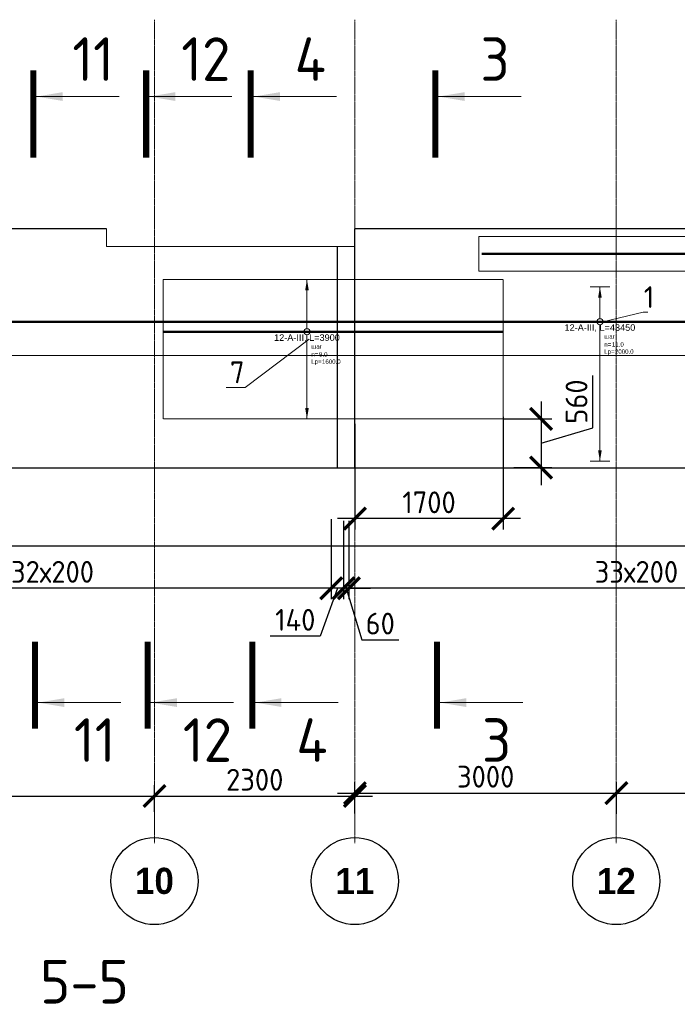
# Model space of a CAD drawing. Header units: millimetres. Extents: x 376598 to 1249954, y -318491 to -22134.
# Tile 219 of 256: x 611822 to 619368, y -49446 to -38144. Entities that reach past the tile are written whole.
import ezdxf
from ezdxf import colors
from ezdxf.entities.mleader import LeaderData, LeaderLine
from ezdxf.enums import TextEntityAlignment as Align
from ezdxf.math import Vec2, Vec3

# ---------------------------------------------------------------- set-up
doc = ezdxf.new("R2010")
doc.units = ezdxf.units.MM
doc.set_wipeout_variables(frame=1)
for name, pattern in [('______5', [1100, 800, -100, 100, -100]), ('________', [0]), ('ACAD_ISO02W100', [15, 12, -3]), ('осевая', [50.8, 31.75, -6.35, 6.35, -6.35])]:
    doc.linetypes.add(name, pattern=pattern)
for name, color, linetype, lineweight in [('Standard', 7, 'Continuous', 25), ('АрмСтер', 2, 'Continuous', 50), ('Оси', 40, '______5', 18), ('подоснова', 151, 'Continuous', 5), ('РАЗМЕРЫ', 1, 'Continuous', 9), ('Узлы', 7, 'Continuous', 0)]:
    doc.layers.add(name, color=color, linetype=linetype, lineweight=lineweight)
doc.layers.add('АрмСтер_атрибуты', color=2, linetype='Continuous', lineweight=0, plot=False)
doc.styles.add('Century Gothic', font='GOTHIC.TTF')
doc.styles.add('GOST-2.304_Type-B', font='GOST_Common.ttf')
doc.styles.get("Standard").update_dxf_attribs({"font": 'arial.ttf'})
doc.styles.add('Аннотативный', font='arial.ttf')
doc.dimstyles.new('СПДС', dxfattribs={"dimscale": 100, "dimtxt": 2.5, "dimasz": 2.5, "dimexe": 1.25, "dimexo": 0, "dimtad": 1, "dimdec": 0, "dimtxsty": 'GOST-2.304_Type-B', "dimblk": 'ARCHTICK', "dimcen": 2.5, "dimdle": 2, "dimadec": 0, "dimazin": 2, "dimtfac": 0.75, "dimtdec": 0, "dimtmove": 1, "dimatfit": 3, "dimfxl": 1, "dimtolj": 1, "dimarcsym": 1})

# ---------------------------------------------------------------- blocks, each defined once
blk = doc.blocks.new('NSY101')
at = {"color": 0, "linetype": 'ByBlock', "lineweight": -2}
blk.add_circle((0, 0), 50, dxfattribs=at)
blk = doc.blocks.new('_ArchTick')
at = {"color": 0, "linetype": 'ByBlock', "const_width": 0.15}
blk.add_lwpolyline([(-0.5, -0.5), (0.5, 0.5)], dxfattribs=at)
blk = doc.blocks.new('*D2438')
at = {"layer": 'DEFPOINTS', "color": 0, "lineweight": 0, "transparency": 16777216}
for p in [(613369, -47055), (613369, -47238), (608969, -47270)]:
    blk.add_point(p, dxfattribs=at)
at = {"layer": 'РАЗМЕРЫ', "color": 0, "lineweight": -2, "transparency": 16777216}
for p, q in [((608969, -47270), (608969, -46930)), ((613369, -47238), (613369, -46930)), ((608769, -47055), (613569, -47055))]:
    blk.add_line(p, q, dxfattribs=at)
at = {"layer": 'РАЗМЕРЫ', "color": 0, "lineweight": -2, "transparency": 16777216, "xscale": 250, "yscale": 250, "zscale": 250, "rotation": 180}
blk.add_blockref('_ArchTick', (608969, -47055), dxfattribs=at)
at = {"layer": 'РАЗМЕРЫ', "color": 0, "lineweight": -2, "transparency": 16777216, "xscale": 250, "yscale": 250, "zscale": 250}
blk.add_blockref('_ArchTick', (613369, -47055), dxfattribs=at)
at = {"layer": 'РАЗМЕРЫ', "color": 0, "lineweight": 0, "transparency": 16777216, "insert": (611169, -46868), "char_height": 250, "attachment_point": 5, "style": 'GOST-2.304_Type-B'}
blk.add_mtext('\\A1;4400', dxfattribs=at)
blk = doc.blocks.new('*D2439')
at = {"layer": 'DEFPOINTS', "color": 0, "lineweight": 0, "transparency": 16777216}
for p in [(615669, -47055), (613369, -47238), (615669, -47256)]:
    blk.add_point(p, dxfattribs=at)
at = {"layer": 'РАЗМЕРЫ', "color": 0, "lineweight": -2, "transparency": 16777216}
for p, q in [((613369, -47238), (613369, -46930)), ((615669, -47256), (615669, -46930)), ((613169, -47055), (615869, -47055))]:
    blk.add_line(p, q, dxfattribs=at)
at = {"layer": 'РАЗМЕРЫ', "color": 0, "lineweight": -2, "transparency": 16777216, "xscale": 250, "yscale": 250, "zscale": 250, "rotation": 180}
blk.add_blockref('_ArchTick', (613369, -47055), dxfattribs=at)
at = {"layer": 'РАЗМЕРЫ', "color": 0, "lineweight": -2, "transparency": 16777216, "xscale": 250, "yscale": 250, "zscale": 250}
blk.add_blockref('_ArchTick', (615669, -47055), dxfattribs=at)
at = {"layer": 'РАЗМЕРЫ', "color": 0, "lineweight": 0, "transparency": 16777216, "insert": (614519, -46868), "char_height": 250, "attachment_point": 5, "style": 'GOST-2.304_Type-B'}
blk.add_mtext('\\A1;2300', dxfattribs=at)
blk = doc.blocks.new('*D2440')
at = {"layer": 'DEFPOINTS', "color": 0, "lineweight": 0, "transparency": 16777216}
for p in [(618669, -47021), (615669, -47256), (618669, -47261)]:
    blk.add_point(p, dxfattribs=at)
at = {"layer": 'РАЗМЕРЫ', "color": 0, "lineweight": -2, "transparency": 16777216}
for p, q in [((615669, -47256), (615669, -46896)), ((618669, -47261), (618669, -46896)), ((615469, -47021), (618869, -47021))]:
    blk.add_line(p, q, dxfattribs=at)
at = {"layer": 'РАЗМЕРЫ', "color": 0, "lineweight": -2, "transparency": 16777216, "xscale": 250, "yscale": 250, "zscale": 250, "rotation": 180}
blk.add_blockref('_ArchTick', (615669, -47021), dxfattribs=at)
at = {"layer": 'РАЗМЕРЫ', "color": 0, "lineweight": -2, "transparency": 16777216, "xscale": 250, "yscale": 250, "zscale": 250}
blk.add_blockref('_ArchTick', (618669, -47021), dxfattribs=at)
at = {"layer": 'РАЗМЕРЫ', "color": 0, "lineweight": 0, "transparency": 16777216, "insert": (617169, -46833), "char_height": 250, "attachment_point": 5, "style": 'GOST-2.304_Type-B'}
blk.add_mtext('\\A1;3000', dxfattribs=at)
blk = doc.blocks.new('*D2441')
at = {"layer": 'DEFPOINTS', "color": 0, "lineweight": 0, "transparency": 16777216}
for p in [(622469, -46798), (622469, -47021), (618669, -47261)]:
    blk.add_point(p, dxfattribs=at)
at = {"layer": 'РАЗМЕРЫ', "color": 0, "lineweight": -2, "transparency": 16777216}
for p, q in [((618669, -47261), (618669, -46896)), ((622469, -46798), (622469, -47146)), ((618469, -47021), (622669, -47021))]:
    blk.add_line(p, q, dxfattribs=at)
at = {"layer": 'РАЗМЕРЫ', "color": 0, "lineweight": -2, "transparency": 16777216, "xscale": 250, "yscale": 250, "zscale": 250, "rotation": 180}
blk.add_blockref('_ArchTick', (618669, -47021), dxfattribs=at)
at = {"layer": 'РАЗМЕРЫ', "color": 0, "lineweight": -2, "transparency": 16777216, "xscale": 250, "yscale": 250, "zscale": 250}
blk.add_blockref('_ArchTick', (622469, -47021), dxfattribs=at)
at = {"layer": 'РАЗМЕРЫ', "color": 0, "lineweight": 0, "transparency": 16777216, "insert": (620569, -46833), "char_height": 250, "attachment_point": 5, "style": 'GOST-2.304_Type-B'}
blk.add_mtext('\\A1;3800', dxfattribs=at)
blk = doc.blocks.new('*D2024')
at = {"layer": 'DEFPOINTS', "color": 0, "lineweight": 0, "transparency": 16777216}
for p in [(615599, -43897, -360), (622198, -43877, -720), (615599, -44670)]:
    blk.add_point(p, dxfattribs=at)
at = {"layer": 'РАЗМЕРЫ', "color": 0, "lineweight": -2, "transparency": 16777216}
for p, q in [((615599, -43897), (615599, -44795)), ((622198, -43877), (622198, -44795)), ((622398, -44670), (615399, -44670))]:
    blk.add_line(p, q, dxfattribs=at)
at = {"layer": 'РАЗМЕРЫ', "color": 0, "lineweight": -2, "transparency": 16777216, "xscale": 250, "yscale": 250, "zscale": 250, "rotation": 180}
blk.add_blockref('_ArchTick', (615599, -44670), dxfattribs=at)
at = {"layer": 'РАЗМЕРЫ', "color": 0, "lineweight": -2, "transparency": 16777216, "xscale": 250, "yscale": 250, "zscale": 250}
blk.add_blockref('_ArchTick', (622198, -44670), dxfattribs=at)
at = {"layer": 'РАЗМЕРЫ', "color": 0, "lineweight": 0, "transparency": 16777216, "insert": (618899, -44482), "char_height": 250, "attachment_point": 5, "style": 'GOST-2.304_Type-B'}
blk.add_mtext('\\A1;33х200', dxfattribs=at)
blk = doc.blocks.new('*D2033')
at = {"layer": 'DEFPOINTS', "color": 0, "lineweight": 0, "transparency": 16777216}
for p in [(615538, -43897, -360), (615599, -44177), (615538, -44670)]:
    blk.add_point(p, dxfattribs=at)
at = {"layer": 'РАЗМЕРЫ', "color": 0, "lineweight": -2, "transparency": 16777216}
for p, q in [((615538, -43897), (615538, -44795)), ((615599, -44177), (615599, -44795)), ((615538, -44670), (615288, -44670)), ((615599, -44670), (615538, -44670)), ((615599, -44670), (615538, -44670)), ((615569, -44670), (615747, -45264)), ((615599, -44670), (615849, -44670)), ((615747, -45264), (616172, -45264))]:
    blk.add_line(p, q, dxfattribs=at)
at = {"layer": 'РАЗМЕРЫ', "color": 0, "lineweight": -2, "transparency": 16777216, "xscale": 250, "yscale": 250, "zscale": 250}
blk.add_blockref('_ArchTick', (615538, -44670), dxfattribs=at)
at = {"layer": 'РАЗМЕРЫ', "color": 0, "lineweight": -2, "transparency": 16777216, "xscale": 250, "yscale": 250, "zscale": 250, "rotation": 180}
blk.add_blockref('_ArchTick', (615599, -44670), dxfattribs=at)
at = {"layer": 'РАЗМЕРЫ', "color": 0, "lineweight": 0, "transparency": 16777216, "insert": (615959, -45076), "char_height": 250, "attachment_point": 5, "style": 'GOST-2.304_Type-B'}
blk.add_mtext('\\A1;60', dxfattribs=at)
blk = doc.blocks.new('*D2034')
at = {"layer": 'DEFPOINTS', "color": 0, "lineweight": 0, "transparency": 16777216}
for p in [(615398, -43877, -720), (615538, -43897, -360), (615398, -44670)]:
    blk.add_point(p, dxfattribs=at)
at = {"layer": 'РАЗМЕРЫ', "color": 0, "lineweight": -2, "transparency": 16777216}
for p, q in [((615398, -43877), (615398, -44795)), ((615538, -43897), (615538, -44795)), ((615738, -44670), (615198, -44670)), ((615468, -44670), (615271, -45220)), ((615271, -45220), (614696, -45220))]:
    blk.add_line(p, q, dxfattribs=at)
at = {"layer": 'РАЗМЕРЫ', "color": 0, "lineweight": -2, "transparency": 16777216, "xscale": 250, "yscale": 250, "zscale": 250, "rotation": 180}
blk.add_blockref('_ArchTick', (615398, -44670), dxfattribs=at)
at = {"layer": 'РАЗМЕРЫ', "color": 0, "lineweight": -2, "transparency": 16777216, "xscale": 250, "yscale": 250, "zscale": 250}
blk.add_blockref('_ArchTick', (615538, -44670), dxfattribs=at)
at = {"layer": 'РАЗМЕРЫ', "color": 0, "lineweight": 0, "transparency": 16777216, "insert": (614984, -45033), "char_height": 250, "attachment_point": 5, "style": 'GOST-2.304_Type-B'}
blk.add_mtext('\\A1;140', dxfattribs=at)
blk = doc.blocks.new('*D2035')
at = {"layer": 'DEFPOINTS', "color": 0, "lineweight": 0, "transparency": 16777216}
for p in [(608998, -43877, -720), (615398, -43877, -720), (608998, -44670)]:
    blk.add_point(p, dxfattribs=at)
at = {"layer": 'РАЗМЕРЫ', "color": 0, "lineweight": -2, "transparency": 16777216}
for p, q in [((608998, -43877), (608998, -44795)), ((615398, -43877), (615398, -44795)), ((615598, -44670), (608798, -44670))]:
    blk.add_line(p, q, dxfattribs=at)
at = {"layer": 'РАЗМЕРЫ', "color": 0, "lineweight": -2, "transparency": 16777216, "xscale": 250, "yscale": 250, "zscale": 250, "rotation": 180}
blk.add_blockref('_ArchTick', (608998, -44670), dxfattribs=at)
at = {"layer": 'РАЗМЕРЫ', "color": 0, "lineweight": -2, "transparency": 16777216, "xscale": 250, "yscale": 250, "zscale": 250}
blk.add_blockref('_ArchTick', (615398, -44670), dxfattribs=at)
at = {"layer": 'РАЗМЕРЫ', "color": 0, "lineweight": 0, "transparency": 16777216, "insert": (612198, -44482), "char_height": 250, "attachment_point": 5, "style": 'GOST-2.304_Type-B'}
blk.add_mtext('\\A1;32х200', dxfattribs=at)
blk = doc.blocks.new('*U146')
at = {"layer": 'РАЗМЕРЫ', "ltscale": 15}
blk.add_line((0, -22800), (0, 20400), dxfattribs=at)
at = {"layer": 'АрмСтер_атрибуты', "style": 'Аннотативный', "flags": 8}
blk.add_attdef('ПОЗ', (110, 30), '', height=75, dxfattribs=at)
blk.add_attdef('НАИМЕНОВАНИЕ', text='', height=75, dxfattribs=at).set_placement((0, -29), align=Align.TOP_CENTER)
at = {"layer": 'АрмСтер_атрибуты', "color": 215, "style": 'Аннотативный'}
for tag, p, flags in [('ШАГ', (191, -194), 10), ('КОЛ', (138, -285), 8), ('ШИРИНА', (173, -368), 8)]:
    blk.add_attdef(tag, p, '', height=50, dxfattribs=dict(at, flags=flags))
at = {"layer": 'АрмСтер_атрибуты', "flags": 9}
for tag, p in [('МАССА', (-2096, -410)), ('ОБОЗНАЧЕНИЕ', (-2096, -524))]:
    blk.add_attdef(tag, p, '', height=75, dxfattribs=at)
blk = doc.blocks.new('*U147')
at = {"layer": 'РАЗМЕРЫ'}
for p, q in [((112, 400), (-112, 400)), ((112, -1600), (-112, -1600))]:
    blk.add_line(p, q, dxfattribs=at)
at = {"layer": 'РАЗМЕРЫ', "ltscale": 15}
blk.add_line((0, -1600), (0, 400), dxfattribs=at)
at = {"layer": 'РАЗМЕРЫ'}
for points in [[(0, 400), (21, 275), (-21, 275)], [(0, -1600), (21, -1475), (-21, -1475)]]:
    blk.add_solid(points, dxfattribs=at)
at = {"layer": 'АрмСтер_атрибуты', "color": 215, "ltscale": 15, "style": 'Аннотативный'}
for s, p in [('шаг', (51, -194)), ('Lр=', (50, -368)), ('n=', (51, -285))]:
    blk.add_text(s, height=50, dxfattribs=at).set_placement(p)
at = {"layer": 'АрмСтер_атрибуты', "flags": 9}
for tag, p in [('МАССА', (-3472, 4790)), ('ОБОЗНАЧЕНИЕ', (-3472, 4676))]:
    blk.add_attdef(tag, p, '', height=75, dxfattribs=at)
at = {"layer": 'АрмСтер_атрибуты', "style": 'Аннотативный', "flags": 8}
blk.add_attdef('ПОЗ', (110, 30), '', height=75, dxfattribs=at)
at = {"layer": 'АрмСтер_атрибуты', "color": 215, "style": 'Аннотативный'}
for tag, p, flags in [('ШАГ', (191, -194), 10), ('КОЛ', (138, -285), 8), ('ШИРИНА', (173, -368), 8)]:
    blk.add_attdef(tag, p, '', height=50, dxfattribs=dict(at, flags=flags))
at = {"linetype": 'Continuous', "lineweight": 0}
blk.add_wipeout([(35, 0), (28, 21), (11, 33), (-11, 33), (-28, 21), (-35, 0), (-28, -21), (-11, -33), (11, -33), (28, -21)], dxfattribs=at)
at = {"color": 0, "linetype": 'ByBlock', "lineweight": -2, "ltscale": 100}
blk.add_line((-33011, 0), (10439, 0), dxfattribs=at)
at = {"layer": 'РАЗМЕРЫ'}
blk.add_circle((0, 0), 35, dxfattribs=at)
at = {"layer": 'АрмСтер_атрибуты', "style": 'Аннотативный', "flags": 8}
blk.add_attdef('НАИМЕНОВАНИЕ', text='', height=75, dxfattribs=at).set_placement((0, -29), align=Align.TOP_CENTER)
blk = doc.blocks.new('_None')
blk = doc.blocks.new('*U148')
at = {"layer": 'РАЗМЕРЫ'}
for p, q in [((112, 200), (-112, 200)), ((112, -200), (-112, -200))]:
    blk.add_line(p, q, dxfattribs=at)
at = {"layer": 'РАЗМЕРЫ', "ltscale": 15}
blk.add_line((0, -200), (0, 200), dxfattribs=at)
at = {"layer": 'РАЗМЕРЫ'}
for points in [[(0, 200), (21, 75), (-21, 75)], [(0, -200), (21, -75), (-21, -75)]]:
    blk.add_solid(points, dxfattribs=at)
at = {"layer": 'АрмСтер_атрибуты', "color": 215, "ltscale": 15, "style": 'Аннотативный'}
for s, p in [('шаг', (51, -194)), ('Lр=', (50, -368)), ('n=', (51, -285))]:
    blk.add_text(s, height=50, dxfattribs=at).set_placement(p)
at = {"layer": 'АрмСтер_атрибуты', "flags": 9}
for tag, p in [('МАССА', (3806, 4790)), ('ОБОЗНАЧЕНИЕ', (3806, 4676))]:
    blk.add_attdef(tag, p, '', height=75, dxfattribs=at)
at = {"layer": 'АрмСтер_атрибуты', "style": 'Аннотативный', "flags": 8}
blk.add_attdef('ПОЗ', (110, 30), '', height=75, dxfattribs=at)
at = {"layer": 'АрмСтер_атрибуты', "color": 215, "style": 'Аннотативный'}
for tag, p, flags in [('ШАГ', (191, -194), 10), ('КОЛ', (138, -285), 8), ('ШИРИНА', (173, -368), 8)]:
    blk.add_attdef(tag, p, '', height=50, dxfattribs=dict(at, flags=flags))
at = {"linetype": 'Continuous', "lineweight": 0}
blk.add_wipeout([(35, 0), (28, 21), (11, 33), (-11, 33), (-28, 21), (-35, 0), (-28, -21), (-11, -33), (11, -33), (28, -21)], dxfattribs=at)
at = {"color": 0, "linetype": 'ByBlock', "lineweight": -2, "ltscale": 100}
blk.add_line((-6683, 0), (5112, 0), dxfattribs=at)
at = {"layer": 'РАЗМЕРЫ'}
blk.add_circle((0, 0), 35, dxfattribs=at)
at = {"layer": 'АрмСтер_атрибуты', "style": 'Аннотативный', "flags": 8}
blk.add_attdef('НАИМЕНОВАНИЕ', text='', height=75, dxfattribs=at).set_placement((0, -29), align=Align.TOP_CENTER)
blk = doc.blocks.new('*U754')
at = {"layer": 'РАЗМЕРЫ'}
for p, q in [((112, 600), (-112, 600)), ((112, -1000), (-112, -1000))]:
    blk.add_line(p, q, dxfattribs=at)
at = {"layer": 'РАЗМЕРЫ', "ltscale": 15}
blk.add_line((0, -1000), (0, 600), dxfattribs=at)
at = {"layer": 'РАЗМЕРЫ'}
for points in [[(0, 600), (21, 475), (-21, 475)], [(0, -1000), (21, -875), (-21, -875)]]:
    blk.add_solid(points, dxfattribs=at)
at = {"layer": 'АрмСтер_атрибуты', "color": 215, "ltscale": 15, "style": 'Аннотативный'}
for s, p in [('шаг', (51, -194)), ('Lр=', (50, -368)), ('n=', (51, -285))]:
    blk.add_text(s, height=50, dxfattribs=at).set_placement(p)
at = {"layer": 'АрмСтер_атрибуты', "flags": 9}
for tag, p in [('МАССА', (8340, 4790)), ('ОБОЗНАЧЕНИЕ', (8340, 4676))]:
    blk.add_attdef(tag, p, '', height=75, dxfattribs=at)
at = {"layer": 'АрмСтер_атрибуты', "style": 'Аннотативный', "flags": 8}
blk.add_attdef('ПОЗ', (110, 30), '', height=75, dxfattribs=at)
at = {"layer": 'АрмСтер_атрибуты', "color": 215, "style": 'Аннотативный'}
for tag, p, flags in [('ШАГ', (191, -194), 10), ('КОЛ', (138, -285), 8), ('ШИРИНА', (173, -368), 8)]:
    blk.add_attdef(tag, p, '', height=50, dxfattribs=dict(at, flags=flags))
at = {"linetype": 'Continuous', "lineweight": 0}
blk.add_wipeout([(35, 0), (28, 21), (11, 33), (-11, 33), (-28, 21), (-35, 0), (-28, -21), (-11, -33), (11, -33), (28, -21)], dxfattribs=at)
at = {"color": 0, "linetype": 'ByBlock', "lineweight": -2, "ltscale": 100}
blk.add_line((-1649, 0), (2251, 0), dxfattribs=at)
at = {"layer": 'РАЗМЕРЫ'}
blk.add_circle((0, 0), 35, dxfattribs=at)
at = {"layer": 'АрмСтер_атрибуты', "style": 'Аннотативный', "flags": 8}
blk.add_attdef('НАИМЕНОВАНИЕ', text='', height=75, dxfattribs=at).set_placement((0, -29), align=Align.TOP_CENTER)
blk = doc.blocks.new('*D2475')
at = {"layer": 'DEFPOINTS', "color": 0, "lineweight": 0, "transparency": 16777216}
for p in [(617369, -42726, -720), (617493, -43286), (617805, -43286)]:
    blk.add_point(p, dxfattribs=at)
at = {"layer": 'РАЗМЕРЫ', "color": 0, "lineweight": -2, "transparency": 16777216}
for p, q in [((618399, -42828), (618399, -42228)), ((617805, -42526), (617805, -43486)), ((617369, -42726), (617930, -42726)), ((617805, -43006), (618399, -42828)), ((617493, -43286), (617930, -43286))]:
    blk.add_line(p, q, dxfattribs=at)
at = {"layer": 'РАЗМЕРЫ', "color": 0, "lineweight": -2, "transparency": 16777216, "xscale": 250, "yscale": 250, "zscale": 250}
for p, rotation in [((617805, -42726), 90), ((617805, -43286), 270)]:
    blk.add_blockref('_ArchTick', p, dxfattribs=dict(at, rotation=rotation))
at = {"layer": 'РАЗМЕРЫ', "color": 0, "lineweight": 0, "transparency": 16777216, "insert": (618212, -42528), "char_height": 250, "attachment_point": 5, "rotation": 90, "style": 'GOST-2.304_Type-B'}
blk.add_mtext('\\A1;560', dxfattribs=at)
blk = doc.blocks.new('*D2476')
at = {"layer": 'DEFPOINTS', "color": 0, "lineweight": 0, "transparency": 16777216}
for p in [(617369, -42703, -720), (615669, -42784), (615669, -43871)]:
    blk.add_point(p, dxfattribs=at)
at = {"layer": 'РАЗМЕРЫ', "color": 0, "lineweight": -2, "transparency": 16777216}
for p, q in [((617369, -42703), (617369, -43996)), ((615669, -42784), (615669, -43996)), ((617569, -43871), (615469, -43871))]:
    blk.add_line(p, q, dxfattribs=at)
at = {"layer": 'РАЗМЕРЫ', "color": 0, "lineweight": -2, "transparency": 16777216, "xscale": 250, "yscale": 250, "zscale": 250, "rotation": 180}
blk.add_blockref('_ArchTick', (615669, -43871), dxfattribs=at)
at = {"layer": 'РАЗМЕРЫ', "color": 0, "lineweight": -2, "transparency": 16777216, "xscale": 250, "yscale": 250, "zscale": 250}
blk.add_blockref('_ArchTick', (617369, -43871), dxfattribs=at)
at = {"layer": 'РАЗМЕРЫ', "color": 0, "lineweight": 0, "transparency": 16777216, "insert": (616519, -43684), "char_height": 250, "attachment_point": 5, "style": 'GOST-2.304_Type-B'}
blk.add_mtext('\\A1;1700', dxfattribs=at)

msp = doc.modelspace()

# ---------------------------------------------------------------- linework, layer by layer
at = {"color": 7, "linetype": 'Continuous', "lineweight": 25, "transparency": 33554687}
for p, q in [((581568.5, -43286.5), (629218.5, -43286.5)), ((629218.5, -44186.5), (581568.5, -44186.5))]:
    msp.add_line(p, q, dxfattribs=at)
at = {"layer": 'Standard', "color": 7, "linetype": '________', "lineweight": 25, "transparency": 33554687}
for p, q in [((612818.5, -40546.5), (608968.5, -40546.5)), ((619568.6, -40546.5), (615668.5, -40546.5)), ((615668.5, -43286.5), (615668.5, -40546.5)), ((615468.5, -43286.5), (615468.5, -40746.5))]:
    msp.add_line(p, q, dxfattribs=at)
at = {"layer": 'Оси', "color": 16, "linetype": 'осевая', "lineweight": 0, "ltscale": 0.5, "transparency": 33554687}
for p, q in [((613368.5, -38144.1), (613368.5, -47595.1)), ((615668.5, -38144.1), (615668.5, -47595.1)), ((618668.5, -38144.1), (618668.5, -47595.1))]:
    msp.add_line(p, q, dxfattribs=at)
at = {"layer": 'Узлы', "color": 1, "linetype": 'Continuous', "lineweight": 0}
for p, q in [((612014.5, -39026.5, -520), (612964.5, -39026.5, -520)), ((613307.7, -39026.5, -520), (614257.7, -39026.5, -520)), ((614507.1, -39026.5, -520), (615457.1, -39026.5, -520)), ((616626.8, -39026.5, -520), (617576.8, -39026.5, -520)), ((612032.6, -45982.6, -320), (612982.6, -45982.6, -320)), ((613325.9, -45982.6, -320), (614275.9, -45982.6, -320)), ((614525.3, -45982.6, -320), (615475.3, -45982.6, -320)), ((616644.9, -45982.6, -320), (617594.9, -45982.6, -320))]:
    msp.add_line(p, q, dxfattribs=at)
at = {"layer": 'Узлы', "color": 1, "linetype": 'Continuous', "lineweight": 0, "const_width": 70}
for points, elevation in [([(611979.5, -38726.5), (611979.5, -39726.5)], -520), ([(613272.7, -38726.5), (613272.7, -39726.5)], -520), ([(614472.1, -38726.5), (614472.1, -39726.5)], -520), ([(616591.8, -38726.5), (616591.8, -39726.5)], -520), ([(611997.6, -46282.6), (611997.6, -45282.6)], -320), ([(613290.9, -46282.6), (613290.9, -45282.6)], -320), ([(614490.3, -46282.6), (614490.3, -45282.6)], -320), ([(616609.9, -46282.6), (616609.9, -45282.6)], -320)]:
    msp.add_lwpolyline(points, dxfattribs=dict(at, elevation=elevation))
at = {"layer": 'Узлы', "color": 1, "linetype": 'Continuous', "lineweight": 0}
for points in [[(612014.5, -39026.5, -520), (612314.9, -39076.8, -520), (612314.9, -38976.2, -520)], [(613307.7, -39026.5, -520), (613608.2, -39076.8, -520), (613608.2, -38976.2, -520)], [(614507.1, -39026.5, -520), (614807.6, -39076.8, -520), (614807.6, -38976.2, -520)], [(616626.8, -39026.5, -520), (616927.3, -39076.8, -520), (616927.3, -38976.2, -520)], [(612032.6, -45982.6, -320), (612333.1, -46032.9, -320), (612333.1, -45932.3, -320)], [(613325.9, -45982.6, -320), (613626.3, -46032.9, -320), (613626.3, -45932.3, -320)], [(614525.3, -45982.6, -320), (614825.7, -46032.9, -320), (614825.7, -45932.3, -320)], [(616644.9, -45982.6, -320), (616945.4, -46032.9, -320), (616945.4, -45932.3, -320)]]:
    msp.add_solid(points, dxfattribs=at)

# ---------------------------------------------------------------- block references
at = {"layer": 'Оси', "color": 16, "linetype": 'Continuous', "lineweight": 25, "transparency": 33554687, "xscale": 9.999999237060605, "yscale": 9.999999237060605, "zscale": 9.999999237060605}
for p in [(613368, -48030.9), (615668, -48030.9), (618668, -48030.9)]:
    msp.add_blockref('NSY101', p, dxfattribs=at)

# ---------------------------------------------------------------- texts
at = {"layer": 'Оси', "color": 16, "linetype": 'Continuous', "lineweight": 25, "transparency": 33554687, "char_height": 300, "width": 620, "attachment_point": 5, "style": 'Century Gothic'}
for s, insert in [('\\A1;{\\fCentury Gothic|i0|b1;\\H300.000000;\\W1.000000;\\C16;10}\\P', (613368, -48030.9)), ('\\A1;{\\fCentury Gothic|i0|b1;\\H300.000000;\\W1.000000;\\C16;11}\\P', (615668, -48030.9)), ('\\A1;{\\fCentury Gothic|i0|b1;\\H300.000000;\\W1.000000;\\C16;12}\\P', (618668, -48030.9))]:
    msp.add_mtext(s, dxfattribs=dict(at, insert=insert))
at = {"layer": 'РАЗМЕРЫ', "insert": (612564.7, -49186.8), "char_height": 500, "attachment_point": 5, "style": 'GOST-2.304_Type-B'}
msp.add_mtext_dynamic_manual_height_columns('5-5', width=3941.213, gutter_width=625, heights=[0], dxfattribs=at)
at = {"layer": 'Узлы', "color": 1, "linetype": 'Continuous', "lineweight": 0, "char_height": 500, "attachment_point": 5, "style": 'GOST-2.304_Type-B'}
for s, insert in [('11', (612664.5, -38596.5, -520)), ('12', (613957.7, -38596.5, -520)), ('4', (615157.1, -38596.5, -520)), ('3', (617276.8, -38596.5, -520)), ('11', (612682.6, -46412.6, -320)), ('12', (613975.9, -46412.6, -320)), ('4', (615175.3, -46412.6, -320)), ('3', (617294.9, -46412.6, -320))]:
    msp.add_mtext_dynamic_manual_height_columns(s, width=723.88, gutter_width=25, heights=[0], dxfattribs=dict(at, insert=insert))

# ---------------------------------------------------------------- dimensions: what is measured, and where the dimension line sits
at = {"layer": 'РАЗМЕРЫ', "color": 1, "lineweight": 0}
for base, p1, p2, text, picture, middle in [((608998.4, -44669.9), (615398.4, -43876.6, -720), (608998.4, -43876.6, -720), '32х200', '*D2035', (612198.4, -44482.4)), ((615598.7, -44669.9), (622198.4, -43876.6, -720), (615598.7, -43896.6, -360), '33х200', '*D2024', (618898.5, -44482.4))]:
    dim = msp.add_linear_dim(base=base, p1=p1, p2=p2, text=text, dimstyle='СПДС', dxfattribs=at)
    dim.commit()
    dim.dimension.update_dxf_attribs({"geometry": picture, "text_midpoint": middle})
dim = msp.add_linear_dim(base=(615398.4, -44669.9), p1=(615538.4, -43896.6, -360), p2=(615398.4, -43876.6, -720), dimstyle='СПДС', dxfattribs=at)
dim.commit()
dim.dimension.update_dxf_attribs({"geometry": '*D2034', "text_midpoint": (615208.8, -45220.4), "dimtype": 160})
for base, p1, p2, picture, middle in [((615538.4, -44669.9), (615598.7, -44177.3), (615538.4, -43896.6, -360), '*D2033', (615809.2, -45076.2)), ((618668.5, -47020.6), (615668.5, -47255.5), (618668.5, -47261.2), '*D2440', (617168.5, -46833.1)), ((622468.5, -47020.6), (618668.5, -47261.2), (622468.5, -46798.1), '*D2441', (620568.5, -46833.1)), ((613368.5, -47055.5), (608968.5, -47270.1), (613368.5, -47237.9), '*D2438', (611168.5, -46868)), ((615668.5, -47055.5), (613368.5, -47237.9), (615668.5, -47255.5), '*D2439', (614518.5, -46868))]:
    dim = msp.add_linear_dim(base=base, p1=p1, p2=p2, dimstyle='СПДС', dxfattribs=at)
    dim.commit()
    dim.dimension.update_dxf_attribs({"geometry": picture, "text_midpoint": middle})

# ---------------------------------------------------------------- next in the draw order: block references
at = {"layer": 'АрмСтер', "ltscale": 15, "rotation": 90}
msp.add_blockref('*U146', (605956.5, -41998.9, -360), dxfattribs=at)

# ---------------------------------------------------------------- next in the draw order: linework, layer by layer
at = {"layer": 'РАЗМЕРЫ', "color": 4}
msp.add_lwpolyline([(615668.5, -40546.5), (615668.5, -40746.5), (612818.5, -40746.5), (612818.5, -40546.5)], dxfattribs=at)

# ---------------------------------------------------------------- next in the draw order: block references
at = {"layer": 'АрмСтер', "ltscale": 15}
ref = msp.add_blockref('*U147', (618480.1, -41611, -720), dxfattribs=at)
ref.add_attrib('НАИМЕНОВАНИЕ', '12-A-III, L=43450', dxfattribs={"layer": 'АрмСтер_атрибуты', "height": 75, "style": 'Аннотативный', "flags": 8}).set_placement((618480.1, -41640.4, -720), align=Align.TOP_CENTER)
ref.add_attrib('КОЛ', '11.0', (618618.2, -41896.2, -720), dxfattribs={"layer": 'АрмСтер_атрибуты', "color": 215, "height": 50, "style": 'Аннотативный', "flags": 8})
ref.add_attrib('ШИРИНА', '2000.0', (618653, -41978.8, -720), dxfattribs={"layer": 'АрмСтер_атрибуты', "color": 215, "height": 50, "style": 'Аннотативный', "flags": 8})

# ---------------------------------------------------------------- next in the draw order: leaders
at = {"layer": 'подоснова'}
ml = msp.add_multileader_mtext('Standard', dxfattribs=at)
ml.set_content('1', color=256, style='GOST-2.304_Type-B')
ml.set_leader_properties(color=256, linetype='ByLayer', lineweight=15)
ml.set_arrow_properties(name='NONE')
ml.build(insert=Vec2(0, 0))
ml.multileader.update_dxf_attribs({"text_left_attachment_type": 6, "text_right_attachment_type": 6, "dogleg_length": 10, "arrow_head_size": 18})
ctx = ml.context
ctx.base_point, ctx.char_height, ctx.arrow_head_size, ctx.landing_gap_size, ctx.plane_origin = Vec3(618985.9, -41503), 250, 18, 20, Vec3(617991.4, -39739.9)
ctx.left_attachment, ctx.right_attachment, ctx.text_align_type = 6, 6, 1
notes = []
notes.append((ctx, [(0, (1, 1, 0), (618975.9, -41503), (1, 0), 10, [(0, [(618512.5, -41611)], 0, [])])]))
ctx.mtext.insert, ctx.mtext.width, ctx.mtext.alignment, ctx.mtext.flow_direction = Vec3(619043.4, -41203), 22.898, 2, 5
for ctx, leaders in notes:
    for number, flags, end, landing, length, lines in leaders:
        leader = LeaderData()
        leader.index, (leader.has_last_leader_line, leader.has_dogleg_vector, leader.attachment_direction) = number, flags
        leader.last_leader_point, leader.dogleg_vector, leader.dogleg_length = Vec3(end), Vec3(landing), length
        for number, points, colour, breaks in lines:
            line = LeaderLine()
            line.index, line.vertices, line.color, line.breaks = number, Vec3.list(points), colors.encode_raw_color(colour), breaks
            leader.lines.append(line)
        ctx.leaders.append(leader)

# ---------------------------------------------------------------- next in the draw order: block references
at = {"layer": 'АрмСтер', "ltscale": 15}
ref = msp.add_blockref('*U148', (623806.7, -40831.5), dxfattribs=at)
ref.add_attrib('НАИМЕНОВАНИЕ', '12-A-III, L=11795', dxfattribs={"layer": 'АрмСтер_атрибуты', "height": 75, "style": 'Аннотативный', "flags": 8}).set_placement((623806.7, -40860.8), align=Align.TOP_CENTER)
ref.add_attrib('КОЛ', '3.0', (623944.7, -41116.6), dxfattribs={"layer": 'АрмСтер_атрибуты', "color": 215, "height": 50, "style": 'Аннотативный', "flags": 8})
ref.add_attrib('ШИРИНА', '400.0', (623979.5, -41199.3), dxfattribs={"layer": 'АрмСтер_атрибуты', "color": 215, "height": 50, "style": 'Аннотативный', "flags": 8})

# ---------------------------------------------------------------- next in the draw order: linework, layer by layer
at = {"layer": 'РАЗМЕРЫ', "color": 4}
msp.add_lwpolyline([(617090.7, -40631.5), (628918.5, -40631.5), (628918.5, -41031.5), (617090.7, -41031.5)], close=True, dxfattribs=at)

# ---------------------------------------------------------------- next in the draw order: block references
at = {"layer": 'АрмСтер', "ltscale": 15}
ref = msp.add_blockref('*U754', (615118.4, -41726, -720), dxfattribs=at)
ref.add_attrib('НАИМЕНОВАНИЕ', '12-A-III, L=3900', dxfattribs={"layer": 'АрмСтер_атрибуты', "height": 75, "style": 'Аннотативный', "flags": 8}).set_placement((615118.4, -41755.4, -720), align=Align.TOP_CENTER)
ref.add_attrib('КОЛ', '9.0', (615256.5, -42011.2, -720), dxfattribs={"layer": 'АрмСтер_атрибуты', "color": 215, "height": 50, "style": 'Аннотативный', "flags": 8})
ref.add_attrib('ШИРИНА', '1600.0', (615291.3, -42093.8, -720), dxfattribs={"layer": 'АрмСтер_атрибуты', "color": 215, "height": 50, "style": 'Аннотативный', "flags": 8})

# ---------------------------------------------------------------- next in the draw order: linework, layer by layer
at = {"layer": 'РАЗМЕРЫ', "color": 4, "linetype": 'ACAD_ISO02W100', "ltscale": 0.5, "elevation": -720}
msp.add_lwpolyline([(613469, -41126), (617369, -41126), (617369, -42726), (613469, -42726)], close=True, dxfattribs=at)

# ---------------------------------------------------------------- next in the draw order: dimensions: what is measured, and where the dimension line sits
at = {"layer": 'РАЗМЕРЫ', "color": 4, "lineweight": 0}
dim = msp.add_linear_dim(base=(617805.3392, -43286.4801), p1=(617368.9989, -42726.0338, -720), p2=(617493.3379, -43286.4801), angle=90, dimstyle='СПДС', dxfattribs=at)
dim.commit()
dim.dimension.update_dxf_attribs({"geometry": '*D2475', "text_midpoint": (618211.5892, -42765.6319)})
dim = msp.add_linear_dim(base=(615668.5352, -43871.0943), p1=(617368.9989, -42703.4633, -720), p2=(615668.5352, -42783.6462), dimstyle='СПДС', dxfattribs=at)
dim.commit()
dim.dimension.update_dxf_attribs({"geometry": '*D2476', "text_midpoint": (616518.767, -43683.5943)})

# ---------------------------------------------------------------- next in the draw order: leaders
at = {"layer": 'подоснова'}
ml = msp.add_multileader_mtext('Standard', dxfattribs=at)
ml.set_content('7', color=256, style='GOST-2.304_Type-B')
ml.set_leader_properties(color=256, linetype='ByLayer', lineweight=15)
ml.set_arrow_properties(name='NONE')
ml.build(insert=Vec2(0, 0))
ml.multileader.update_dxf_attribs({"text_left_attachment_type": 6, "text_right_attachment_type": 6, "dogleg_length": 10, "arrow_head_size": 18})
ctx = ml.context
ctx.base_point, ctx.char_height, ctx.arrow_head_size, ctx.landing_gap_size, ctx.plane_origin = Vec3(614235.9, -42366.7), 250, 18, 20, Vec3(614667.5, -39973.1)
ctx.left_attachment, ctx.right_attachment, ctx.text_align_type = 6, 6, 1
notes = []
notes.append((ctx, [(1, (1, 1, 0), (614411.1, -42366.7), (-1, 0), 10, [(0, [(615145.4, -41811)], 0, [])])]))
ctx.mtext.insert, ctx.mtext.alignment, ctx.mtext.flow_direction = Vec3(614318.5, -42066.7), 2, 5
for ctx, leaders in notes:
    for number, flags, end, landing, length, lines in leaders:
        leader = LeaderData()
        leader.index, (leader.has_last_leader_line, leader.has_dogleg_vector, leader.attachment_direction) = number, flags
        leader.last_leader_point, leader.dogleg_vector, leader.dogleg_length = Vec3(end), Vec3(landing), length
        for number, points, colour, breaks in lines:
            line = LeaderLine()
            line.index, line.vertices, line.color, line.breaks = number, Vec3.list(points), colors.encode_raw_color(colour), breaks
            leader.lines.append(line)
        ctx.leaders.append(leader)

doc.saveas('drawing.dxf')
